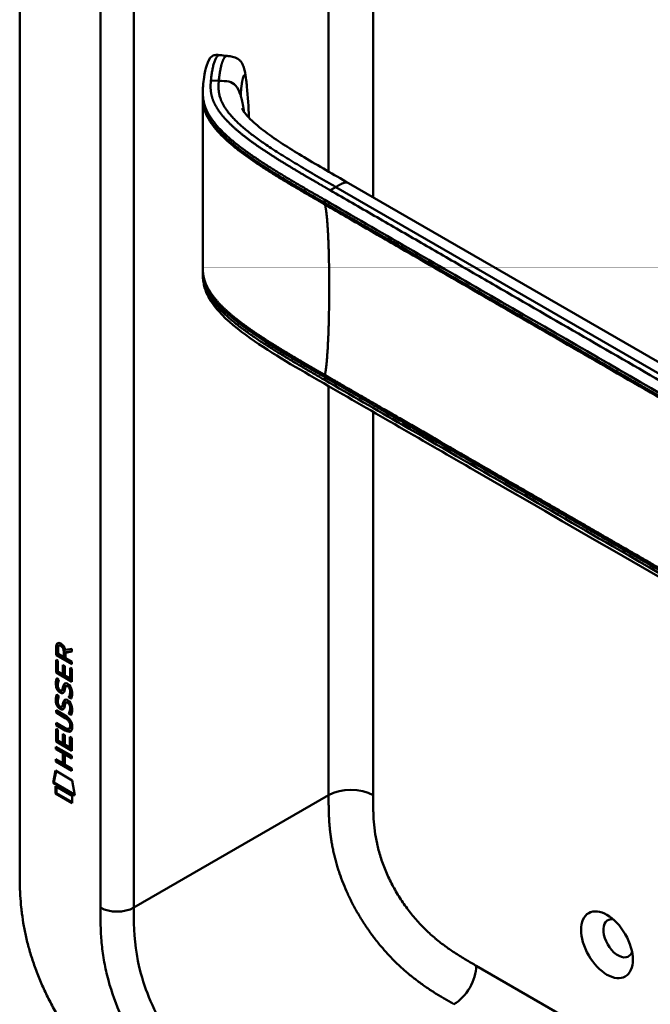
# Model space of a CAD drawing. Header units: millimetres. Extents: x 20 to 833, y 20 to 574.
# Tile 2 of 13: x 169 to 201, y 77 to 127. Entities that reach past the tile are written whole.
import ezdxf

# ---------------------------------------------------------------- set-up
doc = ezdxf.new("R2010")
doc.units = ezdxf.units.MM
doc.header["$LTSCALE"] = 2
doc.layers.add('Sichtbare Kanten(DIN)', color=7, linetype='Continuous', lineweight=50)
doc.layers.add('Sichtbare tangentiale Kanten(DIN)', color=7, linetype='Continuous', lineweight=50)

msp = doc.modelspace()

# ---------------------------------------------------------------- linework, layer by layer
at = {"layer": 'Sichtbare Kanten(DIN)'}
for p, q in [((169.275, 84.414), (169.275, 146.935)), ((178.578, 123.611), (178.578, 123.756)), ((180.956, 120.666), (180.956, 120.666)), ((180.955, 120.433), (180.955, 120.433)), ((217.746, 100.836), (185.978, 119.177)), ((178.578, 114.61), (178.578, 114.749)), ((171.123, 95.628), (171.166, 95.652)), ((171.123, 95.199), (171.123, 95.628)), ((171.165, 95.224), (171.166, 95.652)), ((171.222, 95.557), (171.222, 95.267)), ((171.267, 95.682), (171.309, 95.706)), ((171.123, 95.199), (171.165, 95.224)), ((171.931, 94.732), (171.123, 95.199)), ((171.931, 94.781), (171.165, 95.224)), ((171.222, 95.267), (171.51, 95.1)), ((171.51, 95.1), (171.51, 95.39)), ((171.51, 95.1), (171.552, 95.125)), ((171.552, 95.125), (171.552, 95.415)), ((171.594, 95.459), (171.932, 95.522)), ((171.609, 95.321), (171.608, 95.043)), ((171.608, 95.043), (171.931, 94.856)), ((171.932, 95.381), (171.609, 95.321)), ((171.609, 95.321), (171.651, 95.345)), ((171.932, 95.397), (171.651, 95.345)), ((171.932, 95.522), (171.932, 95.381)), ((171.122, 94.308), (171.123, 94.962)), ((171.123, 94.962), (171.221, 94.905)), ((171.165, 94.332), (171.165, 94.938)), ((171.221, 94.905), (171.221, 94.374)), ((171.474, 94.228), (171.474, 94.7)), ((171.474, 94.7), (171.573, 94.643)), ((171.516, 94.252), (171.517, 94.676)), ((171.573, 94.643), (171.572, 94.171)), ((171.832, 94.02), (171.833, 94.558)), ((171.833, 94.558), (171.931, 94.501)), ((171.875, 94.045), (171.875, 94.534)), ((171.931, 94.856), (171.931, 94.732)), ((171.122, 94.308), (171.165, 94.332)), ((171.931, 93.84), (171.122, 94.308)), ((171.931, 93.889), (171.165, 94.332)), ((171.221, 94.374), (171.474, 94.228)), ((171.474, 94.228), (171.516, 94.252)), ((171.572, 94.171), (171.832, 94.02)), ((171.832, 94.02), (171.875, 94.045)), ((171.931, 94.501), (171.931, 93.84)), ((171.171, 94.027), (171.267, 93.939)), ((171.226, 93.56), (171.228, 93.553)), ((171.643, 93.625), (171.685, 93.65)), ((171.716, 93.613), (171.713, 93.615)), ((171.716, 93.613), (171.759, 93.638)), ((171.759, 93.638), (171.755, 93.64)), ((171.17, 93.196), (171.266, 93.108)), ((171.408, 93.406), (171.451, 93.431)), ((171.411, 93.408), (171.453, 93.432)), ((171.42, 93.417), (171.423, 93.42)), ((171.462, 93.441), (171.465, 93.445)), ((171.771, 93.065), (171.813, 93.089)), ((171.226, 92.729), (171.228, 92.722)), ((171.408, 92.575), (171.45, 92.599)), ((171.41, 92.577), (171.453, 92.601)), ((171.419, 92.585), (171.422, 92.589)), ((171.462, 92.61), (171.465, 92.613)), ((171.642, 92.794), (171.684, 92.818)), ((171.716, 92.782), (171.712, 92.784)), ((171.716, 92.782), (171.758, 92.806)), ((171.758, 92.806), (171.755, 92.808)), ((171.121, 92.398), (171.586, 92.129)), ((171.121, 92.275), (171.121, 92.398)), ((171.121, 92.275), (171.163, 92.299)), ((171.593, 92.002), (171.121, 92.275)), ((171.163, 92.299), (171.163, 92.373)), ((171.635, 92.026), (171.163, 92.299)), ((171.77, 92.234), (171.812, 92.258)), ((171.12, 91.643), (171.12, 91.766)), ((171.12, 91.766), (171.593, 91.493)), ((171.12, 91.643), (171.163, 91.668)), ((171.586, 91.374), (171.12, 91.643)), ((171.163, 91.668), (171.163, 91.742)), ((171.628, 91.398), (171.163, 91.668)), ((171.842, 91.602), (171.842, 91.605)), ((171.884, 91.626), (171.884, 91.629)), ((171.12, 91.457), (171.219, 91.4)), ((171.12, 90.802), (171.12, 91.457)), ((171.162, 90.827), (171.163, 91.432)), ((171.219, 91.4), (171.218, 90.868)), ((171.471, 90.722), (171.472, 91.195)), ((171.472, 91.195), (171.57, 91.138)), ((171.514, 90.747), (171.514, 91.17)), ((171.57, 91.138), (171.57, 90.665)), ((171.787, 91.453), (171.83, 91.477)), ((171.83, 91.053), (171.929, 90.996)), ((171.83, 90.515), (171.83, 91.053)), ((171.119, 90.544), (171.928, 90.076)), ((171.119, 90.42), (171.119, 90.544)), ((171.12, 90.802), (171.162, 90.827)), ((171.928, 90.335), (171.12, 90.802)), ((171.928, 90.384), (171.162, 90.827)), ((171.218, 90.868), (171.471, 90.722)), ((171.471, 90.722), (171.514, 90.747)), ((171.57, 90.665), (171.83, 90.515)), ((171.83, 90.515), (171.872, 90.539)), ((171.872, 90.539), (171.873, 91.028)), ((171.929, 90.996), (171.928, 90.335)), ((171.119, 90.42), (171.162, 90.445)), ((171.471, 90.217), (171.119, 90.42)), ((171.162, 90.445), (171.162, 90.519)), ((171.513, 90.242), (171.162, 90.445)), ((171.47, 89.709), (171.471, 90.217)), ((171.471, 90.217), (171.513, 90.242)), ((171.513, 89.733), (171.513, 90.242)), ((171.572, 90.159), (171.571, 89.65)), ((171.572, 90.159), (171.614, 90.183)), ((171.928, 89.953), (171.572, 90.159)), ((171.928, 90.002), (171.614, 90.183)), ((171.928, 90.076), (171.928, 89.953)), ((171.119, 89.789), (171.119, 89.912)), ((171.119, 89.912), (171.47, 89.709)), ((171.119, 89.789), (171.161, 89.813)), ((171.927, 89.321), (171.119, 89.789)), ((171.161, 89.813), (171.161, 89.887)), ((171.927, 89.37), (171.161, 89.813)), ((171.47, 89.709), (171.513, 89.733)), ((171.571, 89.65), (171.927, 89.444)), ((170.968, 88.707), (171.098, 89.329)), ((171.011, 88.732), (171.132, 89.31)), ((171.098, 89.329), (171.949, 88.837)), ((171.927, 89.444), (171.927, 89.321)), ((170.968, 88.707), (171.011, 88.732)), ((172.076, 88.067), (170.968, 88.707)), ((172.067, 88.121), (171.011, 88.732)), ((171.098, 88.166), (171.098, 88.539)), ((171.098, 88.539), (171.946, 88.049)), ((171.949, 88.837), (172.076, 88.067)), ((171.098, 88.166), (171.141, 88.191)), ((171.946, 87.676), (171.098, 88.166)), ((171.141, 88.191), (171.141, 88.514)), ((171.946, 87.725), (171.141, 88.191)), ((171.946, 88.049), (171.946, 87.676))]:
    msp.add_line(p, q, dxfattribs=at)
for centre, major_axis, ratio, start_param, end_param in [((171.555, 95.112), (-0.285, 0.572), 0.301873, 5.854438, 6.827182), ((171.598, 95.136), (-0.285, 0.572), 0.301873, 5.854438, 6.301654), ((171.161, 95.313), (-0.033, -0.522), 0.855294, 1.909162, 2.739969), ((171.584, 94.369), (0.278, 0.917), 0.281235, 2.669751, 2.730711), ((171.437, 93.698), (0.059, 0.299), 0.72217, 2.211263, 2.671556), ((171.53, 93.17), (0.145, 0.462), 0.615043, 5.609575, 6.130963), ((171.572, 93.194), (0.145, 0.462), 0.615043, 5.609575, 6.130963), ((171.403, 93.434), (0.0248, 0.0325), 0.583914, 4.30859, 4.616668), ((171.446, 93.459), (0.0248, 0.0325), 0.583914, 4.30859, 4.616668), ((171.608, 93.605), (-0.304, -0.982), 0.270347, 5.832144, 5.891285), ((171.439, 92.868), (-0.062, -0.301), 0.723088, 5.361516, 5.819347), ((171.403, 92.603), (-0.0248, -0.0325), 0.583914, 1.166997, 1.475075), ((171.445, 92.627), (-0.0248, -0.0325), 0.583914, 1.166997, 1.475075), ((171.529, 92.339), (-0.145, -0.462), 0.615351, 2.467235, 2.988928), ((171.572, 92.364), (-0.145, -0.462), 0.615351, 2.467235, 2.988928), ((170.506, 91.226), (1.39, 0.562), 0.642557, 6.029314, 6.747778), ((170.507, 93.526), (1.354, -2.201), 0.216413, 5.902022, 6.620361), ((165.214, 101.907), (6.576, -10.453), 0.079405, 6.133619, 6.408552), ((165.256, 101.931), (6.576, -10.453), 0.079405, 6.280171, 6.408552), ((170.549, 93.551), (1.354, -2.201), 0.216413, 5.902022, 6.233391), ((199.68, 80.81), (-0.53, 0.918), 0.57735, 5.82728, 9.880683)]:
    msp.add_ellipse(centre, major_axis=major_axis, ratio=ratio, start_param=start_param, end_param=end_param, dxfattribs=at)
msp.add_ellipse((199.115, 80.484), major_axis=(-0.93, 1.611), ratio=0.57735, dxfattribs=at)
for points, knots in [([(178.578, 123.761), (178.578, 123.763), (178.578, 123.765), (178.578, 123.769), (178.578, 123.771), (178.578, 123.776), (178.578, 123.779), (178.578, 123.785), (178.578, 123.789), (178.578, 123.8), (178.578, 123.807), (178.579, 123.826), (178.579, 123.838), (178.579, 123.877), (178.58, 123.902), (178.583, 123.989), (178.587, 124.047), (178.604, 124.26), (178.621, 124.407), (178.677, 124.773), (178.721, 124.982), (178.843, 125.357), (178.904, 125.52), (179.08, 125.642), (179.113, 125.659), (179.183, 125.679), (179.215, 125.684), (179.269, 125.687), (179.287, 125.687), (179.333, 125.685), (179.362, 125.683), (179.403, 125.679), (179.417, 125.678), (179.43, 125.676)], [0, 0, 0, 0, 0.001569, 0.001569, 0.003147, 0.003147, 0.005201, 0.005201, 0.008328, 0.008328, 0.01379, 0.01379, 0.024705, 0.024705, 0.049763, 0.049763, 0.11504, 0.11504, 0.298469, 0.298469, 0.573964, 0.573964, 0.877184, 0.877184, 0.934523, 0.934523, 0.968928, 0.968928, 0.984706, 0.984706, 1.005854, 1.005854, 1.016125, 1.016125, 1.016125, 1.016125]), ([(179.812, 125.635), (179.882, 125.628), (179.953, 125.621), (180.117, 125.594), (180.211, 125.568), (180.334, 125.506), (180.37, 125.483), (180.452, 125.419), (180.494, 125.375), (180.566, 125.277), (180.596, 125.223), (180.657, 125.087), (180.683, 125.002), (180.744, 124.751), (180.768, 124.579), (180.801, 124.294), (180.812, 124.189), (180.823, 124.082)], [0, 0, 0, 0, 0.0534376, 0.0534376, 0.1246135, 0.1246135, 0.1574788, 0.1574788, 0.2050781, 0.2050781, 0.2564778, 0.2564778, 0.333476, 0.333476, 0.4828411, 0.4828411, 0.5674864, 0.5674864, 0.5674864, 0.5674864]), ([(180.571, 122.966), (180.571, 122.966), (180.572, 122.965), (180.576, 122.955), (180.585, 122.935), (180.633, 122.85), (180.693, 122.762), (180.854, 122.565), (180.96, 122.452), (181.305, 122.125), (181.576, 121.908), (182.436, 121.282), (183.076, 120.883), (184.464, 120.049), (185.222, 119.614), (185.978, 119.177)], [1.383881, 1.383881, 1.383881, 1.383881, 1.40702, 1.40702, 1.490707, 1.490707, 1.658973, 1.658973, 1.845829, 1.845829, 2.202824, 2.202824, 2.909708, 2.909708, 3.711729, 3.711729, 3.711729, 3.711729]), ([(178.578, 114.76), (178.578, 114.778), (178.578, 114.799), (178.578, 114.833), (178.578, 114.847), (178.578, 114.861)], [0, 0, 0, 0, 0.01672054, 0.01672054, 0.03004235, 0.03004235, 0.03004235, 0.03004235]), ([(220.704, 88.231), (211.276, 93.675), (201.847, 99.118), (189.853, 106.043), (187.287, 107.524), (183.438, 109.748), (182.139, 110.485), (180.39, 111.724), (179.829, 112.17), (179.153, 112.927), (178.951, 113.206), (178.735, 113.664), (178.677, 113.829), (178.618, 114.09), (178.603, 114.181), (178.588, 114.324), (178.585, 114.374), (178.581, 114.451), (178.58, 114.478), (178.579, 114.521), (178.579, 114.536), (178.578, 114.56), (178.578, 114.568), (178.578, 114.582), (178.578, 114.587), (178.578, 114.595), (178.578, 114.598), (178.578, 114.602), (178.578, 114.604), (178.578, 114.607), (178.578, 114.608), (178.578, 114.61)], [0.000012, 0.000012, 0.000012, 0.000012, 10, 10, 12.721815, 12.721815, 14.083382, 14.083382, 14.788117, 14.788117, 15.165559, 15.165559, 15.364309, 15.364309, 15.466235, 15.466235, 15.51796, 15.51796, 15.544267, 15.544267, 15.557804, 15.557804, 15.564928, 15.564928, 15.568801, 15.568801, 15.570957, 15.570957, 15.572137, 15.572137, 15.573377, 15.573377, 15.573377, 15.573377]), ([(171.842, 91.605), (171.842, 91.62), (171.841, 91.636), (171.837, 91.683), (171.83, 91.715), (171.809, 91.776), (171.796, 91.804), (171.762, 91.858), (171.742, 91.883), (171.681, 91.945), (171.636, 91.977), (171.593, 92.002)], [0, 0, 0, 0, 0.0140042, 0.0140042, 0.0408947, 0.0408947, 0.0643904, 0.0643904, 0.0888755, 0.0888755, 0.1341356, 0.1341356, 0.1341356, 0.1341356]), ([(171.884, 91.629), (171.884, 91.644), (171.884, 91.66), (171.879, 91.707), (171.873, 91.739), (171.852, 91.801), (171.839, 91.828), (171.805, 91.882), (171.785, 91.907), (171.723, 91.97), (171.678, 92.002), (171.635, 92.026)], [0, 0, 0, 0, 0.0140042, 0.0140042, 0.0408947, 0.0408947, 0.0643904, 0.0643904, 0.0888755, 0.0888755, 0.1341356, 0.1341356, 0.1341356, 0.1341356]), ([(169.275, 84.414), (169.275, 84.229), (169.275, 83.855), (169.285, 83.376), (169.308, 82.886), (169.339, 82.484), (169.399, 81.968), (169.463, 81.546), (169.568, 81.006), (169.672, 80.566), (169.828, 80.008), (169.974, 79.556), (170.183, 78.987), (170.371, 78.53), (170.631, 77.96), (170.858, 77.507), (171.165, 76.948), (171.428, 76.507), (171.775, 75.97), (172.067, 75.551), (172.448, 75.046), (172.765, 74.657), (173.171, 74.192), (173.504, 73.839), (173.928, 73.422), (174.272, 73.109), (174.706, 72.743), (175.054, 72.47), (175.489, 72.152), (175.837, 71.916), (176.269, 71.64), (176.698, 71.381), (177.037, 71.185), (177.205, 71.088)], [0.0000022, 0.0000022, 0.0000022, 0.0000022, 0.0416666, 0.0833331, 0.1041664, 0.145833, 0.1666663, 0.2083328, 0.2291661, 0.2708327, 0.291666, 0.3333326, 0.3541658, 0.3958324, 0.4166657, 0.4583323, 0.4791656, 0.5208321, 0.5416654, 0.583332, 0.6041653, 0.6458318, 0.6666651, 0.7083317, 0.729165, 0.7708315, 0.7916648, 0.8333314, 0.8541647, 0.8958313, 0.9166645, 0.9583311, 0.9999977, 0.9999977, 0.9999977, 0.9999977])]:
    msp.add_open_spline(points, degree=3, knots=knots, dxfattribs=at)
for points, degree in [([(179.43, 125.676), (179.557, 125.663), (179.683, 125.649), (179.809, 125.635)], 3), ([(180.823, 124.082), (180.874, 123.552), (180.902, 123.039), (180.922, 122.541)], 3), ([(178.578, 123.511), (178.578, 123.544), (178.578, 123.579), (178.578, 123.612)], 3), ([(178.578, 114.863), (178.582, 117.796), (178.582, 120.733), (178.578, 123.512)], 3), ([(180.922, 122.541), (180.922, 122.526), (180.923, 122.51), (180.923, 122.495)], 3), ([(178.578, 114.861), (178.578, 114.861), (178.578, 114.861), (178.578, 114.862), (178.578, 114.862), (178.578, 114.863)], 5), ([(178.578, 114.61), (178.578, 114.61), (178.578, 114.61), (178.578, 114.61)], 3), ([(171.123, 95.628), (171.127, 95.77), (171.193, 95.883), (171.366, 95.782)], 3), ([(171.166, 95.652), (171.168, 95.721), (171.184, 95.782), (171.22, 95.817)], 3), ([(171.51, 95.39), (171.51, 95.479), (171.485, 95.6), (171.368, 95.668)], 3), ([(171.552, 95.415), (171.552, 95.504), (171.528, 95.624), (171.41, 95.692)], 3), ([(171.136, 93.564), (171.11, 93.658), (171.102, 93.739), (171.114, 93.839)], 3), ([(171.114, 93.839), (171.119, 93.882), (171.131, 93.942), (171.151, 93.987)], 3), ([(171.294, 93.323), (171.231, 93.37), (171.166, 93.455), (171.136, 93.564)], 3), ([(171.178, 93.589), (171.153, 93.682), (171.144, 93.763), (171.156, 93.864)], 3), ([(171.151, 93.987), (171.156, 94), (171.171, 94.027), (171.171, 94.027)], 3), ([(171.156, 93.864), (171.161, 93.905), (171.172, 93.964), (171.191, 94.008)], 3), ([(171.336, 93.347), (171.273, 93.394), (171.208, 93.479), (171.178, 93.589)], 3), ([(171.223, 93.813), (171.205, 93.741), (171.203, 93.668), (171.219, 93.588)], 3), ([(171.267, 93.939), (171.267, 93.939), (171.233, 93.852), (171.223, 93.813)], 3), ([(171.423, 93.42), (171.442, 93.445), (171.458, 93.489), (171.474, 93.56)], 3), ([(171.465, 93.445), (171.485, 93.469), (171.501, 93.513), (171.516, 93.585)], 3), ([(171.474, 93.56), (171.498, 93.666), (171.527, 93.719), (171.566, 93.75)], 3), ([(171.516, 93.585), (171.538, 93.681), (171.563, 93.733), (171.598, 93.765)], 3), ([(171.566, 93.75), (171.593, 93.771), (171.63, 93.774), (171.68, 93.752)], 3), ([(171.636, 93.621), (171.616, 93.603), (171.599, 93.568), (171.584, 93.512)], 3), ([(171.713, 93.615), (171.678, 93.635), (171.657, 93.637), (171.636, 93.621)], 3), ([(171.68, 93.752), (171.762, 93.718), (171.842, 93.639), (171.896, 93.504)], 3), ([(171.755, 93.64), (171.724, 93.657), (171.704, 93.661), (171.685, 93.65)], 3), ([(171.113, 93.008), (171.118, 93.05), (171.13, 93.111), (171.15, 93.156)], 3), ([(171.178, 92.758), (171.152, 92.851), (171.144, 92.932), (171.156, 93.032)], 3), ([(171.15, 93.156), (171.156, 93.169), (171.17, 93.196), (171.17, 93.196)], 3), ([(171.156, 93.032), (171.161, 93.074), (171.172, 93.132), (171.191, 93.177)], 3), ([(171.266, 93.108), (171.266, 93.108), (171.232, 93.021), (171.222, 92.981)], 3), ([(171.286, 93.45), (171.328, 93.407), (171.381, 93.388), (171.411, 93.408)], 3), ([(171.338, 93.293), (171.309, 93.31), (171.303, 93.316), (171.294, 93.323)], 3), ([(171.38, 93.318), (171.352, 93.335), (171.346, 93.34), (171.336, 93.347)], 3), ([(171.515, 93.31), (171.483, 93.26), (171.428, 93.24), (171.338, 93.293)], 3), ([(171.499, 93.289), (171.468, 93.281), (171.429, 93.289), (171.38, 93.318)], 3), ([(171.451, 93.431), (171.452, 93.431), (171.452, 93.432), (171.453, 93.432)], 3), ([(171.57, 93.455), (171.554, 93.386), (171.537, 93.342), (171.515, 93.31)], 3), ([(171.584, 93.512), (171.581, 93.504), (171.57, 93.456), (171.57, 93.455)], 3), ([(171.771, 93.065), (171.771, 93.065), (171.814, 93.123), (171.831, 93.206)], 3), ([(171.875, 92.976), (171.869, 92.981), (171.771, 93.065), (171.771, 93.065)], 3), ([(171.813, 93.089), (171.813, 93.089), (171.857, 93.147), (171.873, 93.23)], 3), ([(171.897, 93.018), (171.867, 93.043), (171.813, 93.089), (171.813, 93.089)], 3), ([(171.831, 93.206), (171.851, 93.303), (171.85, 93.394), (171.82, 93.475)], 3), ([(171.873, 93.23), (171.893, 93.328), (171.893, 93.418), (171.863, 93.5)], 3), ([(171.938, 93.174), (171.93, 93.071), (171.885, 92.989), (171.875, 92.976)], 3), ([(171.896, 93.504), (171.928, 93.427), (171.943, 93.347), (171.943, 93.258)], 3), ([(171.943, 93.258), (171.943, 93.231), (171.941, 93.204), (171.938, 93.174)], 3), ([(171.135, 92.733), (171.11, 92.826), (171.101, 92.907), (171.113, 93.008)], 3), ([(171.293, 92.491), (171.23, 92.538), (171.165, 92.623), (171.135, 92.733)], 3), ([(171.336, 92.516), (171.273, 92.563), (171.208, 92.648), (171.178, 92.758)], 3), ([(171.222, 92.981), (171.204, 92.909), (171.202, 92.837), (171.219, 92.757)], 3), ([(171.286, 92.619), (171.327, 92.575), (171.381, 92.556), (171.41, 92.577)], 3), ([(171.422, 92.589), (171.442, 92.613), (171.458, 92.658), (171.473, 92.729)], 3), ([(171.45, 92.599), (171.451, 92.6), (171.452, 92.6), (171.453, 92.601)], 3), ([(171.465, 92.613), (171.484, 92.638), (171.5, 92.682), (171.516, 92.753)], 3), ([(171.473, 92.729), (171.497, 92.835), (171.526, 92.887), (171.566, 92.919)], 3), ([(171.569, 92.624), (171.554, 92.555), (171.536, 92.511), (171.515, 92.478)], 3), ([(171.516, 92.753), (171.537, 92.849), (171.563, 92.901), (171.597, 92.934)], 3), ([(171.566, 92.919), (171.592, 92.94), (171.629, 92.942), (171.68, 92.921)], 3), ([(171.583, 92.681), (171.581, 92.672), (171.57, 92.625), (171.569, 92.624)], 3), ([(171.636, 92.789), (171.616, 92.772), (171.599, 92.737), (171.583, 92.681)], 3), ([(171.712, 92.784), (171.678, 92.804), (171.657, 92.805), (171.636, 92.789)], 3), ([(171.68, 92.921), (171.761, 92.886), (171.841, 92.807), (171.896, 92.672)], 3), ([(171.755, 92.808), (171.724, 92.826), (171.703, 92.829), (171.684, 92.818)], 3), ([(171.83, 92.375), (171.85, 92.472), (171.85, 92.562), (171.82, 92.644)], 3), ([(171.873, 92.399), (171.892, 92.497), (171.892, 92.587), (171.862, 92.669)], 3), ([(171.896, 92.672), (171.927, 92.595), (171.942, 92.515), (171.942, 92.427)], 3), ([(171.337, 92.462), (171.309, 92.479), (171.303, 92.484), (171.293, 92.491)], 3), ([(171.38, 92.486), (171.351, 92.503), (171.345, 92.509), (171.336, 92.516)], 3), ([(171.515, 92.478), (171.482, 92.429), (171.427, 92.409), (171.337, 92.462)], 3), ([(171.498, 92.458), (171.468, 92.45), (171.429, 92.457), (171.38, 92.486)], 3), ([(171.77, 92.234), (171.77, 92.234), (171.814, 92.291), (171.83, 92.375)], 3), ([(171.874, 92.145), (171.868, 92.15), (171.77, 92.234), (171.77, 92.234)], 3), ([(171.812, 92.258), (171.812, 92.258), (171.856, 92.316), (171.873, 92.399)], 3), ([(171.897, 92.186), (171.866, 92.212), (171.812, 92.258), (171.812, 92.258)], 3), ([(171.938, 92.343), (171.929, 92.24), (171.885, 92.158), (171.874, 92.145)], 3), ([(171.942, 92.427), (171.942, 92.399), (171.94, 92.373), (171.938, 92.343)], 3)]:
    msp.add_open_spline(points, degree=degree, dxfattribs=at)
at = {"layer": 'Sichtbare tangentiale Kanten(DIN)'}
for p, q in [((184.972, 145.071), (184.972, 119.758)), ((175.073, 82.373), (175.073, 144.241)), ((187.235, 143.765), (187.235, 118.451)), ((179.393, 124.372), (178.99, 124.384)), ((180.954, 120.667), (180.954, 120.667)), ((180.94, 120.443), (180.94, 120.443)), ((185.336, 118.977), (185.051, 118.812)), ((185.336, 118.977), (219.519, 99.242)), ((184.771, 118.327), (184.771, 118.178)), ((184.972, 118.061), (184.972, 118.061)), ((187.235, 116.673), (187.235, 116.673)), ((184.771, 109.325), (184.771, 109.176)), ((184.972, 109.32), (184.972, 109.32)), ((184.972, 109.059), (184.972, 109.059)), ((184.972, 108.861), (184.972, 88.088)), ((187.235, 107.902), (187.235, 107.902)), ((187.235, 107.554), (187.235, 88.088)), ((171.368, 95.668), (171.41, 95.692)), ((171.51, 95.39), (171.552, 95.415)), ((171.114, 93.839), (171.156, 93.864)), ((171.136, 93.564), (171.178, 93.589)), ((171.151, 93.987), (171.19, 94.01)), ((171.474, 93.56), (171.516, 93.585)), ((171.566, 93.75), (171.586, 93.762)), ((171.713, 93.615), (171.755, 93.64)), ((171.113, 93.008), (171.156, 93.032)), ((171.15, 93.156), (171.189, 93.178)), ((171.294, 93.323), (171.336, 93.347)), ((171.338, 93.293), (171.38, 93.318)), ((171.42, 93.417), (171.462, 93.441)), ((171.423, 93.42), (171.465, 93.445)), ((171.82, 93.475), (171.863, 93.5)), ((171.831, 93.206), (171.873, 93.23)), ((171.135, 92.733), (171.178, 92.758)), ((171.419, 92.585), (171.462, 92.61)), ((171.422, 92.589), (171.465, 92.613)), ((171.473, 92.729), (171.516, 92.753)), ((171.566, 92.919), (171.585, 92.93)), ((171.712, 92.784), (171.755, 92.808)), ((171.82, 92.644), (171.862, 92.669)), ((171.293, 92.491), (171.336, 92.516)), ((171.337, 92.462), (171.38, 92.486)), ((171.83, 92.375), (171.873, 92.399)), ((171.593, 92.002), (171.635, 92.026)), ((171.842, 91.605), (171.884, 91.629)), ((171.842, 91.602), (171.884, 91.626)), ((171.586, 91.374), (171.628, 91.398)), ((175.073, 82.373), (184.972, 88.088)), ((192.473, 79.419), (216.793, 65.378))]:
    msp.add_line(p, q, dxfattribs=at)
for points, degree in [([(221.59, 124.336), (207.926, 132.225), (194.263, 140.113), (180.599, 148.002)], 3), ([(173.376, 144.241), (173.376, 123.618), (173.376, 102.996), (173.376, 82.373)], 3), ([(179.812, 125.635), (179.711, 125.645), (179.602, 125.508), (179.503, 125.222), (179.435, 124.817), (179.393, 124.372)], 5), ([(179.393, 124.372), (179.323, 123.627), (179.321, 122.719), (180.846, 121.57), (182.889, 120.39), (185.336, 118.977)], 5), ([(180.672, 122.796), (180.653, 122.938), (180.632, 123.071), (180.609, 123.197), (180.585, 123.315), (180.559, 123.424), (180.532, 123.524), (180.504, 123.617)], 7), ([(180.92, 122.542), (180.921, 122.526), (180.921, 122.511), (180.921, 122.495)], 3), ([(185.336, 118.977), (185.452, 119.044), (185.56, 119.106), (185.659, 119.161), (185.75, 119.203), (185.833, 119.224), (185.909, 119.217), (185.978, 119.177)], 7), ([(184.783, 109.429), (184.958, 110.231), (185.045, 112.529), (185.045, 115.291), (184.958, 117.487), (184.783, 118.088)], 5), ([(187.235, 88.088), (186.61, 88.449), (185.597, 88.449), (184.972, 88.088)], 3), ([(184.972, 88.088), (184.972, 85.794), (184.972, 83.584), (187.211, 79.849), (189.238, 78.674), (191.341, 77.46)], 5), ([(175.073, 82.373), (174.604, 82.102), (173.845, 82.102), (173.376, 82.373)], 3), ([(192.473, 79.419), (192.473, 78.698), (191.966, 77.821), (191.341, 77.46)], 3)]:
    msp.add_open_spline(points, degree=degree, dxfattribs=at)
for points, degree, knots in [([(178.99, 124.384), (178.993, 124.425), (178.998, 124.465), (179.002, 124.505), (179.007, 124.546), (179.011, 124.586), (179.017, 124.627), (179.027, 124.707), (179.04, 124.787), (179.054, 124.865), (179.067, 124.943), (179.083, 125.018), (179.1, 125.09), (179.117, 125.162), (179.136, 125.23), (179.156, 125.293), (179.177, 125.356), (179.199, 125.414), (179.222, 125.464), (179.245, 125.514), (179.269, 125.557), (179.294, 125.591), (179.32, 125.625), (179.346, 125.65), (179.372, 125.664), (179.391, 125.674), (179.411, 125.678), (179.43, 125.676)], 3, [0, 0, 0, 0, 0.0545224, 0.0545224, 0.0545224, 0.1094403, 0.1094403, 0.1094403, 0.2192761, 0.2192761, 0.2192761, 0.3291119, 0.3291119, 0.3291119, 0.4389477, 0.4389477, 0.4389477, 0.5487835, 0.5487835, 0.5487835, 0.6586193, 0.6586193, 0.6586193, 0.7684551, 0.7684551, 0.7684551, 0.8493921, 0.8493921, 0.8493921, 0.8493921]), ([(180.504, 123.617), (180.511, 123.774), (180.536, 124.076), (180.587, 124.444), (180.661, 124.719), (180.732, 124.688), (180.776, 124.486), (180.804, 124.27), (180.819, 124.122), (180.823, 124.082)], 5, [0, 0, 0, 0, 0, 0, 0.1666667, 0.3333333, 0.5, 0.6666667, 0.7253325, 0.7253325, 0.7253325, 0.7253325, 0.7253325, 0.7253325]), ([(185.051, 118.812), (185.05, 118.813), (184.942, 118.875), (184.729, 118.998), (184.409, 119.183), (183.984, 119.429), (183.46, 119.737), (182.941, 120.047), (182.43, 120.36), (181.93, 120.678), (181.443, 121.003), (180.972, 121.337), (180.523, 121.681), (180.108, 122.036), (179.736, 122.401), (179.42, 122.778), (179.175, 123.168), (179.033, 123.526), (178.974, 123.849), (178.97, 124.094), (178.979, 124.259), (178.986, 124.342), (178.99, 124.384)], 5, [0, 0, 0, 0, 0, 0, 0.001502, 0.189898, 0.378295, 0.566691, 0.755088, 0.943484, 1.131881, 1.320277, 1.508674, 1.697071, 1.885467, 2.073864, 2.26226, 2.450657, 2.639053, 2.82745, 2.921648, 3.016242, 3.016242, 3.016242, 3.016242, 3.016242, 3.016242]), ([(180.504, 123.619), (180.359, 124.087), (180.164, 124.267), (179.909, 124.328), (179.758, 124.364), (179.586, 124.366), (179.393, 124.372)], 3, [0.7543035, 0.7543035, 0.7543035, 0.7543035, 0.9087791, 0.9087791, 0.9087791, 1, 1, 1, 1]), ([(178.578, 123.761), (178.578, 123.721), (178.579, 123.681), (178.581, 123.642), (178.589, 123.497), (178.611, 123.352), (178.65, 123.209), (178.689, 123.065), (178.745, 122.923), (178.817, 122.783), (178.888, 122.642), (178.974, 122.504), (179.073, 122.369), (179.171, 122.234), (179.281, 122.102), (179.4, 121.973), (179.52, 121.844), (179.648, 121.717), (179.783, 121.593), (179.919, 121.469), (180.061, 121.347), (180.209, 121.228), (180.356, 121.108), (180.509, 120.99), (180.665, 120.875), (180.821, 120.76), (180.981, 120.646), (181.143, 120.535), (181.305, 120.423), (181.47, 120.313), (181.637, 120.205), (181.803, 120.096), (181.972, 119.989), (182.142, 119.883), (182.312, 119.777), (182.483, 119.671), (182.656, 119.567), (182.829, 119.462), (183.003, 119.358), (183.177, 119.255), (183.352, 119.151), (183.528, 119.048), (183.704, 118.945), (183.88, 118.842), (184.057, 118.74), (184.234, 118.637), (184.413, 118.534), (184.592, 118.431), (184.771, 118.327)], 3, [0.136841, 0.136841, 0.136841, 0.136841, 0.188962, 0.188962, 0.188962, 0.377359, 0.377359, 0.377359, 0.565755, 0.565755, 0.565755, 0.754152, 0.754152, 0.754152, 0.942549, 0.942549, 0.942549, 1.130945, 1.130945, 1.130945, 1.319342, 1.319342, 1.319342, 1.507738, 1.507738, 1.507738, 1.696135, 1.696135, 1.696135, 1.884531, 1.884531, 1.884531, 2.072928, 2.072928, 2.072928, 2.261324, 2.261324, 2.261324, 2.449721, 2.449721, 2.449721, 2.638118, 2.638118, 2.638118, 2.826514, 2.826514, 2.826514, 3.016411, 3.016411, 3.016411, 3.016411]), ([(184.771, 118.178), (184.664, 118.239), (184.45, 118.363), (184.13, 118.548), (183.703, 118.795), (183.174, 119.106), (182.648, 119.42), (182.13, 119.738), (181.621, 120.061), (181.127, 120.392), (180.65, 120.73), (180.196, 121.079), (179.772, 121.44), (179.389, 121.817), (179.059, 122.209), (178.785, 122.642), (178.643, 123.008), (178.59, 123.297), (178.578, 123.498), (178.578, 123.611)], 5, [0, 0, 0, 0, 0, 0, 0.188639, 0.377647, 0.566655, 0.755663, 0.944671, 1.133679, 1.322688, 1.511696, 1.700704, 1.889712, 2.07872, 2.267728, 2.456736, 2.645744, 2.888525, 2.888525, 2.888525, 2.888525, 2.888525, 2.888525]), ([(178.58, 123.511), (178.581, 123.324), (178.602, 123.135), (178.654, 122.95), (178.695, 122.806), (178.752, 122.664), (178.824, 122.525), (178.896, 122.386), (178.983, 122.25), (179.081, 122.116), (179.18, 121.983), (179.29, 121.853), (179.409, 121.725), (179.528, 121.597), (179.656, 121.472), (179.791, 121.349), (179.925, 121.227), (180.067, 121.106), (180.213, 120.988), (180.359, 120.87), (180.511, 120.754), (180.666, 120.64), (180.821, 120.526), (180.98, 120.413), (181.142, 120.302), (181.304, 120.191), (181.469, 120.081), (181.637, 119.972), (181.804, 119.863), (181.973, 119.756), (182.144, 119.649), (182.316, 119.542), (182.488, 119.436), (182.662, 119.331), (182.836, 119.226), (183.011, 119.121), (183.187, 119.017), (183.363, 118.913), (183.54, 118.809), (183.717, 118.706), (183.894, 118.602), (184.072, 118.499), (184.25, 118.396), (184.428, 118.294), (184.606, 118.191), (184.783, 118.088)], 3, [0.127337, 0.127337, 0.127337, 0.127337, 0.368934, 0.368934, 0.368934, 0.557942, 0.557942, 0.557942, 0.74695, 0.74695, 0.74695, 0.935958, 0.935958, 0.935958, 1.124966, 1.124966, 1.124966, 1.313974, 1.313974, 1.313974, 1.502983, 1.502983, 1.502983, 1.691991, 1.691991, 1.691991, 1.880999, 1.880999, 1.880999, 2.070007, 2.070007, 2.070007, 2.259015, 2.259015, 2.259015, 2.448023, 2.448023, 2.448023, 2.637031, 2.637031, 2.637031, 2.826039, 2.826039, 2.826039, 3.014705, 3.014705, 3.014705, 3.014705]), ([(220.93, 98.097), (220.929, 98.098), (220.925, 98.1), (219.442, 98.956), (217.943, 99.822), (214.949, 101.55), (213.453, 102.414), (210.464, 104.14), (208.97, 105.002), (205.982, 106.728), (204.486, 107.591), (201.495, 109.318), (199.999, 110.182), (197.008, 111.908), (195.514, 112.771), (193.274, 114.064), (192.527, 114.495), (191.033, 115.358), (190.286, 115.79), (188.789, 116.653), (188.041, 117.086), (186.544, 117.95), (185.796, 118.381), (185.051, 118.812)], 3, [0, 0, 0, 0, 0.003774, 0.003774, 1.589417, 1.589417, 3.175061, 3.175061, 4.760704, 4.760704, 6.346347, 6.346347, 7.93199, 7.93199, 9.517633, 9.517633, 10.310454, 10.310454, 11.103276, 11.103276, 11.896097, 11.896097, 12.687417, 12.687417, 12.687417, 12.687417]), ([(184.771, 118.327), (187.586, 116.701), (190.41, 115.071), (193.224, 113.447), (199.002, 110.111), (204.793, 106.767), (210.574, 103.43), (212.436, 102.355), (214.3, 101.278), (216.166, 100.201), (217.666, 99.335), (219.17, 98.467), (220.65, 97.612)], 3, [23.229983, 23.229983, 23.229983, 23.229983, 26.216835, 26.216835, 26.216835, 32.351591, 32.351591, 32.351591, 34.327983, 34.327983, 34.327983, 35.917386, 35.917386, 35.917386, 35.917386]), ([(220.652, 97.462), (220.65, 97.463), (219.76, 97.977), (217.968, 99.011), (215.266, 100.572), (211.68, 102.642), (207.197, 105.23), (202.709, 107.821), (198.225, 110.41), (194.19, 112.74), (190.6, 114.812), (187.909, 116.366), (186.116, 117.401), (185.219, 117.919), (184.771, 118.178)], 5, [20.643738, 20.643738, 20.643738, 20.643738, 20.643738, 20.643738, 20.647429, 22.23307, 23.81871, 25.404351, 26.989992, 28.575633, 30.161274, 31.746914, 32.539735, 33.332924, 33.332924, 33.332924, 33.332924, 33.332924, 33.332924]), ([(184.783, 118.088), (185.531, 117.657), (186.278, 117.225), (187.773, 116.362), (188.52, 115.931), (190.763, 114.636), (192.258, 113.773), (195.248, 112.046), (196.743, 111.183), (199.732, 109.457), (201.227, 108.594), (204.218, 106.868), (205.713, 106.004), (208.703, 104.278), (210.198, 103.415), (213.186, 101.69), (214.681, 100.827), (217.677, 99.097), (219.18, 98.229), (220.662, 97.373)], 3, [3.014705, 3.014705, 3.014705, 3.014705, 3.807868, 3.807868, 4.600688, 4.600688, 6.186329, 6.186329, 7.77197, 7.77197, 9.357611, 9.357611, 10.943251, 10.943251, 12.528892, 12.528892, 14.114533, 14.114533, 15.703149, 15.703149, 15.703149, 15.703149]), ([(184.783, 109.429), (184.678, 109.49), (184.468, 109.611), (184.153, 109.794), (183.733, 110.037), (183.211, 110.343), (182.694, 110.651), (182.183, 110.964), (181.682, 111.281), (181.193, 111.605), (180.721, 111.936), (180.271, 112.276), (179.849, 112.629), (179.385, 113.069), (178.96, 113.575), (178.705, 114.029), (178.599, 114.42), (178.578, 114.727), (178.578, 114.861)], 5, [33.332646, 33.332646, 33.332646, 33.332646, 33.332646, 33.332646, 33.518349, 33.704249, 33.89015, 34.07605, 34.26195, 34.447851, 34.633751, 34.819651, 35.005551, 35.191452, 35.377352, 35.563252, 35.935053, 36.22227, 36.22227, 36.22227, 36.22227, 36.22227, 36.22227]), ([(184.771, 109.176), (184.769, 109.177), (184.768, 109.177), (184.766, 109.178), (184.589, 109.281), (184.411, 109.383), (184.234, 109.486), (184.057, 109.589), (183.88, 109.691), (183.704, 109.794), (183.527, 109.897), (183.352, 110), (183.177, 110.103), (183.002, 110.207), (182.829, 110.311), (182.656, 110.416), (182.483, 110.52), (182.312, 110.625), (182.142, 110.732), (181.972, 110.838), (181.803, 110.945), (181.637, 111.054), (181.47, 111.162), (181.305, 111.272), (181.143, 111.384), (180.981, 111.495), (180.821, 111.608), (180.665, 111.724), (180.509, 111.839), (180.356, 111.957), (180.209, 112.076), (180.061, 112.196), (179.919, 112.318), (179.783, 112.442), (179.648, 112.566), (179.52, 112.693), (179.4, 112.822), (179.281, 112.951), (179.171, 113.083), (179.072, 113.218), (178.974, 113.353), (178.888, 113.491), (178.816, 113.632), (178.745, 113.772), (178.689, 113.914), (178.65, 114.058), (178.611, 114.201), (178.589, 114.346), (178.581, 114.491), (178.579, 114.53), (178.578, 114.57), (178.578, 114.61)], 3, [0, 0, 0, 0, 0.001502, 0.001502, 0.001502, 0.189909, 0.189909, 0.189909, 0.378317, 0.378317, 0.378317, 0.566725, 0.566725, 0.566725, 0.755132, 0.755132, 0.755132, 0.94354, 0.94354, 0.94354, 1.131948, 1.131948, 1.131948, 1.320355, 1.320355, 1.320355, 1.508763, 1.508763, 1.508763, 1.697171, 1.697171, 1.697171, 1.885578, 1.885578, 1.885578, 2.073986, 2.073986, 2.073986, 2.262394, 2.262394, 2.262394, 2.450801, 2.450801, 2.450801, 2.639209, 2.639209, 2.639209, 2.827616, 2.827616, 2.827616, 2.879592, 2.879592, 2.879592, 2.879592]), ([(178.58, 114.761), (178.583, 114.476), (178.635, 114.187), (178.755, 113.911), (178.849, 113.695), (178.98, 113.486), (179.136, 113.283), (179.237, 113.153), (179.348, 113.025), (179.468, 112.9), (179.588, 112.775), (179.715, 112.652), (179.849, 112.532), (179.983, 112.412), (180.124, 112.294), (180.268, 112.178), (180.413, 112.062), (180.563, 111.948), (180.716, 111.836), (181.789, 111.05), (183.02, 110.338), (184.246, 109.629), (184.421, 109.527), (184.596, 109.426), (184.771, 109.325)], 3, [0.135406, 0.135406, 0.135406, 0.135406, 0.50459, 0.50459, 0.50459, 0.793433, 0.793433, 0.793433, 0.979333, 0.979333, 0.979333, 1.165233, 1.165233, 1.165233, 1.351134, 1.351134, 1.351134, 1.537034, 1.537034, 1.537034, 2.838336, 2.838336, 2.838336, 3.024121, 3.024121, 3.024121, 3.024121]), ([(184.771, 109.325), (184.771, 109.325), (185.219, 109.066), (186.116, 108.548), (187.91, 107.513), (190.601, 105.959), (194.19, 103.887), (198.225, 101.557), (202.709, 98.968), (207.197, 96.377), (211.681, 93.788), (215.267, 91.718), (217.969, 90.158), (219.76, 89.124), (220.65, 88.61)], 5, [0, 0, 0, 0, 0, 0, 0.000115, 0.792936, 1.585758, 3.171401, 4.757044, 6.342687, 7.92833, 9.513973, 11.099617, 12.688168, 12.688168, 12.688168, 12.688168, 12.688168, 12.688168]), ([(220.65, 88.461), (219.152, 89.326), (217.66, 90.187), (216.165, 91.05), (210.693, 94.21), (205.22, 97.369), (199.743, 100.532), (196.064, 102.655), (192.397, 104.773), (188.717, 106.897), (187.402, 107.656), (186.084, 108.417), (184.771, 109.176)], 3, [0, 0, 0, 0, 1.585642, 1.585642, 1.585642, 7.391542, 7.391542, 7.391542, 11.290432, 11.290432, 11.290432, 12.683632, 12.683632, 12.683632, 12.683632]), ([(220.665, 88.713), (220.662, 88.715), (219.773, 89.228), (217.981, 90.263), (215.278, 91.823), (211.692, 93.893), (207.209, 96.482), (202.722, 99.073), (198.238, 101.661), (194.202, 103.991), (190.613, 106.063), (187.922, 107.617), (186.129, 108.653), (185.232, 109.17), (184.783, 109.429)], 5, [20.643505, 20.643505, 20.643505, 20.643505, 20.643505, 20.643505, 20.647304, 22.232947, 23.81859, 25.404233, 26.989877, 28.57552, 30.161163, 31.746806, 32.539627, 33.332646, 33.332646, 33.332646, 33.332646, 33.332646, 33.332646]), ([(187.235, 88.088), (187.235, 88.012), (187.235, 87.935), (187.235, 87.858), (187.235, 87.811), (187.236, 87.764), (187.236, 87.717), (187.236, 87.694), (187.236, 87.67), (187.236, 87.646), (187.237, 87.599), (187.237, 87.552), (187.238, 87.505), (187.239, 87.48), (187.239, 87.455), (187.239, 87.43), (187.24, 87.404), (187.24, 87.379), (187.241, 87.354), (187.242, 87.304), (187.244, 87.253), (187.246, 87.201), (187.249, 87.098), (187.254, 86.999), (187.26, 86.896), (187.26, 86.894), (187.26, 86.891), (187.26, 86.889), (187.273, 86.68), (187.292, 86.477), (187.319, 86.27), (187.319, 86.266), (187.32, 86.263), (187.32, 86.26), (187.348, 86.05), (187.384, 85.838), (187.431, 85.622), (187.431, 85.621), (187.432, 85.619), (187.432, 85.618), (187.48, 85.398), (187.539, 85.174), (187.608, 84.951), (187.679, 84.726), (187.761, 84.498), (187.854, 84.273), (187.948, 84.047), (188.053, 83.82), (188.167, 83.599), (188.281, 83.378), (188.406, 83.159), (188.539, 82.947), (188.671, 82.736), (188.812, 82.53), (188.959, 82.332), (189.105, 82.135), (189.259, 81.945), (189.417, 81.764), (189.575, 81.584), (189.739, 81.411), (189.904, 81.249), (189.905, 81.249), (189.906, 81.248), (189.907, 81.247), (190.071, 81.087), (190.239, 80.935), (190.408, 80.794), (190.41, 80.792), (190.411, 80.791), (190.413, 80.79), (190.579, 80.651), (190.747, 80.521), (190.916, 80.397), (190.919, 80.396), (190.921, 80.394), (190.924, 80.392), (191.092, 80.27), (191.258, 80.157), (191.432, 80.044), (191.434, 80.043), (191.436, 80.042), (191.438, 80.04), (191.525, 79.985), (191.608, 79.932), (191.693, 79.88), (191.78, 79.826), (191.867, 79.773), (191.954, 79.722), (192.128, 79.619), (192.3, 79.519), (192.473, 79.419)], 3, [0, 0, 0, 0, 0.070496, 0.070496, 0.070496, 0.11358, 0.11358, 0.11358, 0.135122, 0.135122, 0.135122, 0.178207, 0.178207, 0.178207, 0.201037, 0.201037, 0.201037, 0.223867, 0.223867, 0.223867, 0.269527, 0.269527, 0.269527, 0.358656, 0.358656, 0.358656, 0.360847, 0.360847, 0.360847, 0.54096, 0.54096, 0.54096, 0.543676, 0.543676, 0.543676, 0.725241, 0.725241, 0.725241, 0.726564, 0.726564, 0.726564, 0.911414, 0.911414, 0.911414, 1.098036, 1.098036, 1.098036, 1.285769, 1.285769, 1.285769, 1.473937, 1.473937, 1.473937, 1.661502, 1.661502, 1.661502, 1.848744, 1.848744, 1.848744, 2.035925, 2.035925, 2.035925, 2.037, 2.037, 2.037, 2.221918, 2.221918, 2.221918, 2.223552, 2.223552, 2.223552, 2.405518, 2.405518, 2.405518, 2.408299, 2.408299, 2.408299, 2.588187, 2.588187, 2.588187, 2.590323, 2.590323, 2.590323, 2.679492, 2.679492, 2.679492, 2.771165, 2.771165, 2.771165, 2.954084, 2.954084, 2.954084, 2.954084]), ([(173.376, 82.373), (173.376, 82.334), (173.376, 82.295), (173.376, 82.223), (173.376, 82.191), (173.376, 82.125), (173.376, 82.093), (173.377, 81.896), (173.379, 81.732), (173.383, 81.566)], 3, [18.9431153, 18.9431153, 18.9431153, 18.9431153, 18.9789375, 18.9789375, 19.0089324, 19.0089324, 19.0389273, 19.0389273, 19.1889016, 19.1889016, 19.1889016, 19.1889016]), ([(181.448, 71.741), (180.703, 72.171), (179.956, 72.619), (179.243, 73.2), (178.374, 73.908), (177.547, 74.816), (176.874, 75.852), (176.22, 76.856), (175.723, 77.962), (175.435, 79.02), (175.195, 79.904), (175.101, 80.753), (175.08, 81.569), (175.073, 81.84), (175.073, 82.107), (175.073, 82.373)], 3, [-3.587895, -3.587895, -3.587895, -3.587895, -2.826583, -2.826583, -2.826583, -1.899513, -1.899513, -1.899513, -1.00063, -1.00063, -1.00063, -0.249221, -0.249221, -0.249221, 0, 0, 0, 0]), ([(173.383, 81.566), (173.39, 81.266), (173.404, 80.995), (173.427, 80.717), (173.427, 80.713), (173.428, 80.708), (173.428, 80.703), (173.452, 80.42), (173.487, 80.129), (173.535, 79.834), (173.535, 79.831), (173.536, 79.829), (173.536, 79.826), (173.584, 79.53), (173.645, 79.227), (173.72, 78.923), (173.72, 78.922), (173.72, 78.92), (173.721, 78.919), (173.872, 78.307), (174.082, 77.676), (174.34, 77.066), (174.598, 76.455), (174.917, 75.837), (175.27, 75.259), (175.623, 74.681), (176.022, 74.123), (176.442, 73.618), (176.859, 73.116), (177.311, 72.648), (177.773, 72.234), (177.774, 72.233), (177.776, 72.231), (177.778, 72.23), (178.007, 72.024), (178.239, 71.832), (178.473, 71.651), (178.476, 71.649), (178.478, 71.647), (178.48, 71.645), (178.713, 71.465), (178.947, 71.297), (179.179, 71.14), (179.184, 71.137), (179.188, 71.135), (179.192, 71.132), (179.42, 70.978), (179.646, 70.835), (179.891, 70.687), (179.895, 70.685), (179.899, 70.682), (179.903, 70.68), (180.143, 70.535), (180.371, 70.403), (180.599, 70.271)], 3, [19.188902, 19.188902, 19.188902, 19.188902, 19.437347, 19.437347, 19.437347, 19.441643, 19.441643, 19.441643, 19.694175, 19.694175, 19.694175, 19.696296, 19.696296, 19.696296, 19.950037, 19.950037, 19.950037, 19.95118, 19.95118, 19.95118, 20.46244, 20.46244, 20.46244, 20.975596, 20.975596, 20.975596, 21.488154, 21.488154, 21.488154, 21.996898, 21.996898, 21.996898, 21.998868, 21.998868, 21.998868, 22.251296, 22.251296, 22.251296, 22.253728, 22.253728, 22.253728, 22.505064, 22.505064, 22.505064, 22.509571, 22.509571, 22.509571, 22.756917, 22.756917, 22.756917, 22.760988, 22.760988, 22.760988, 23.003073, 23.003073, 23.003073, 23.003073])]:
    msp.add_open_spline(points, degree=degree, knots=knots, dxfattribs=at)

doc.saveas('drawing.dxf')
